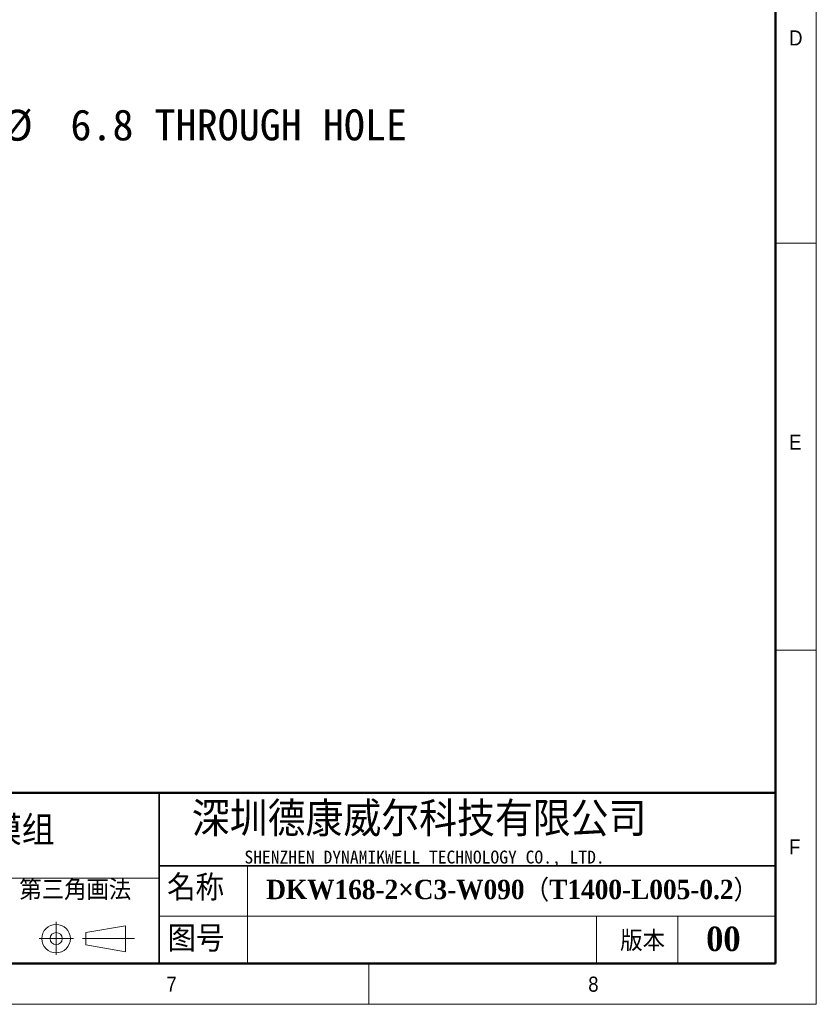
# Model space of a CAD drawing. Header units: millimetres. Extents: x 40 to 3320, y 40 to 2336.
# Tile 7 of 15: x 2537 to 3320, y 40 to 1008. Entities that reach past the tile are written whole.
import ezdxf

# ---------------------------------------------------------------- set-up
doc = ezdxf.new("R2010")
doc.units = ezdxf.units.MM
doc.header["$LTSCALE"] = 8
doc.layers.add('DIMNS', color=7, linetype='Continuous')
doc.styles.add('SLDTEXTSTYLE0', font='Gothic.ttf', dxfattribs={"width": 0.913})
doc.styles.add('SLDTEXTSTYLE1', font='timesbd.ttf', dxfattribs={"width": 0.933})
doc.styles.add('SLDTEXTSTYLE3', font='txt', dxfattribs={"bigfont": 'bigfont'})
doc.styles.add('SLDTEXTSTYLE4', font='txt', dxfattribs={"bigfont": 'bigfont'})
doc.styles.add('SLDTEXTSTYLE5', font='txt')
doc.styles.add('SLDTEXTSTYLE6', font='timesbd.ttf', dxfattribs={"width": 0.933, "bigfont": 'bigfont'})
doc.styles.add('SLDTEXTSTYLE7', font='txt')
doc.dimstyles.new('SLDDIMSTYLE6', dxfattribs={"dimtxt": 30.4, "dimasz": 16, "dimexe": 0, "dimexo": 0.0625, "dimgap": 7.6, "dimtad": 0, "dimtih": 1, "dimtoh": 1, "dimdec": 1, "dimrnd": 1e-09, "dimzin": 12, "dimdsep": 46, "dimtxsty": 'SLDTEXTSTYLE7', "dimsah": 1, "dimcen": 0, "dimadec": 0, "dimazin": 3, "dimtfac": 1, "dimtdec": 1, "dimtofl": 0, "dimtmove": 0, "dimatfit": 3, "dimfxl": 0, "dimfrac": 2, "dimtolj": 1, "dimtzin": 12, "dimarcsym": 0})

# ---------------------------------------------------------------- blocks, each defined once
blk = doc.blocks.new('_D_27')
at = {"layer": 'DIMNS'}
for p, q in [((2356.44, 805.86), (2407.93, 904.2)), ((2407.93, 904.2), (2439.93, 904.2))]:
    blk.add_line(p, q, dxfattribs=at)
blk.add_solid([(2356.44, 805.86), (2365.99, 818.93), (2361.74, 821.15)], dxfattribs=at)
at = {"layer": 'DIMNS', "char_height": 30.4, "attachment_point": 1, "style": 'SLDTEXTSTYLE7'}
for s, insert in [('34X ', (2439.93, 919.51)), ('%%c', (2519.05, 919.22)), (' 6.8 THROUGH HOLE', (2566.02, 919.51))]:
    blk.add_mtext(s, dxfattribs=dict(at, insert=insert))

msp = doc.modelspace()

# ---------------------------------------------------------------- linework, layer by layer
at = {"color": 7, "linetype": 'Continuous', "lineweight": 18}
for p, q in [((3320, 40), (3320, 2336)), ((3280, 2296), (3280, 80)), ((3280, 788), (3320, 788)), ((3280, 388), (3320, 388)), ((2760.7398642, 176), (2760.7398642, 80)), ((2201.4758613, 164), (2674.0064972, 164)), ((2674.0064972, 126.7204382), (3280, 126.7204382)), ((3104, 126.7204382), (3104, 80)), ((3184, 126.7204382), (3184, 80)), ((2572.6369816, 121.1881967), (2572.6369816, 88.504689)), ((2601.9065866, 110.5499805), (2640.7500893, 117.2694797)), ((2640.7500893, 117.2694797), (2640.7500893, 91.683194)), ((2601.9065866, 98.5499805), (2601.9065866, 110.5499805)), ((2555.9987653, 104.5499805), (2589.6093225, 104.5499805)), ((2598.4402248, 104.5499805), (2649.5575626, 104.5499805)), ((2601.9065866, 98.5499805), (2640.7500893, 91.683194)), ((80, 80), (3280, 80)), ((984, 80), (3280, 80)), ((2880, 80), (2880, 40)), ((40, 40), (3320, 40))]:
    msp.add_line(p, q, dxfattribs=at)
at = {"color": 7, "linetype": 'Continuous', "lineweight": 50}
for p, q in [((3280, 2296), (3280, 80)), ((3280, 248), (1464, 248)), ((80, 80), (3280, 80))]:
    msp.add_line(p, q, dxfattribs=at)
at = {"color": 7, "linetype": 'Continuous', "lineweight": 35}
for p, q in [((2674.0064972, 248), (2674.0064972, 80)), ((2674.0064972, 176), (3280, 176))]:
    msp.add_line(p, q, dxfattribs=at)
at = {"color": 7, "linetype": 'Continuous', "lineweight": 18}
for radius in [14, 6]:
    msp.add_circle((2572.6369816, 104.5499805), radius, dxfattribs=at)

# ---------------------------------------------------------------- texts
at = {"color": 7, "linetype": 'Continuous', "lineweight": 0}
for s, insert, char_height, attachment_point, style in [('D', (3293.3333333, 997.1704528), 14.8166667, 1, 'SLDTEXTSTYLE0'), ('E', (3293.3333333, 599.9106936), 14.8166667, 1, 'SLDTEXTSTYLE0'), ('深圳德康威尔科技有限公司', (2706.035275, 238.9403364), 33.866666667, 1, 'SLDTEXTSTYLE4'), ('单轴模组', (2441.8271132, 224.6368127), 25.4, 1, 'SLDTEXTSTYLE6'), ('F', (3293.3333333, 202.2338134), 14.8166667, 1, 'SLDTEXTSTYLE0'), ('SHENZHEN DYNAMIKWELL TECHNOLOGY CO., LTD.', (2757.7422597, 191.0601178), 12.7, 1, 'SLDTEXTSTYLE5'), ('名称', (2681.7878779, 167.243517), 25.4, 1, 'SLDTEXTSTYLE3'), ('DKW168-2×C3-W090（T1400-L005-0.2）', (2779.2438769, 162.3900317), 19.05, 1, 'SLDTEXTSTYLE6'), ('图号', (2682.128891, 117.170145), 25.4, 1, 'SLDTEXTSTYLE3'), ('00', (3228.6372553, 116.3460171), 24, 2, 'SLDTEXTSTYLE1'), ('版本', (3127.1953082, 112.3594717), 20, 1, 'SLDTEXTSTYLE3'), ('7', (2681.1653799, 67.1747364), 14.8166667, 1, 'SLDTEXTSTYLE0'), ('8', (3095.8188424, 67.1747364), 14.8166667, 1, 'SLDTEXTSTYLE0')]:
    msp.add_mtext(s, dxfattribs=dict(at, insert=insert, char_height=char_height, attachment_point=attachment_point, style=style))
at = {"layer": 'DIMNS', "color": 7, "insert": (2536.4839625, 162.4328436), "char_height": 20, "attachment_point": 1, "style": 'SLDTEXTSTYLE3'}
msp.add_mtext('第三角画法', dxfattribs=at)

# ---------------------------------------------------------------- dimensions: what is measured, and where the dimension line sits
at = {"layer": 'DIMNS'}
dim = msp.add_diameter_dim_2p(p1=(2353.288243, 799.8399343), p2=(2356.4422108, 805.8642589), text='34X <> THROUGH HOLE\\P', dimstyle='SLDDIMSTYLE6', dxfattribs=at)
dim.commit()
dim.dimension.update_dxf_attribs({"geometry": '_D_27', "text_midpoint": (2690.776728, 904.2004162), "dimtype": 163})

doc.saveas('drawing.dxf')
